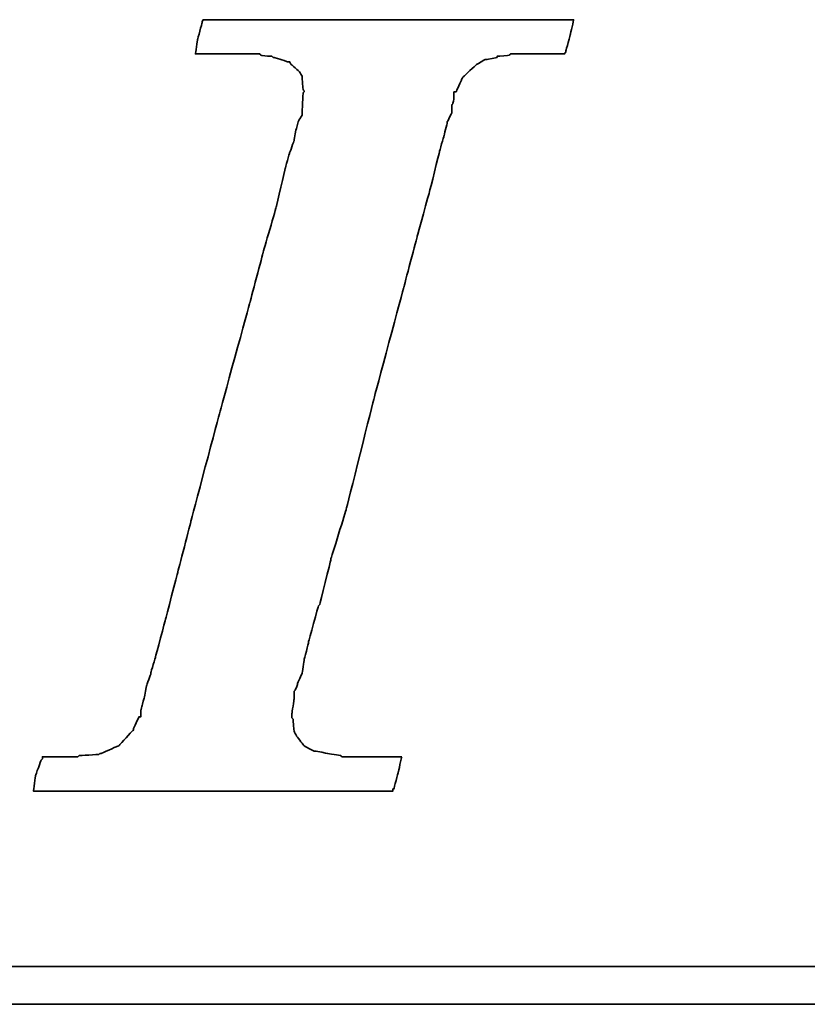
# Model space of a CAD drawing. Header units: millimetres. Extents: x 149 to 539, y -7 to 107.
# Tile 33 of 54: x 434.2 to 436.86, y 28.27 to 31.6. Entities that reach past the tile are written whole.
import ezdxf

# ---------------------------------------------------------------- set-up
doc = ezdxf.new("R2010")
doc.units = ezdxf.units.MM
doc.header["$LTSCALE"] = 0.1
doc.layers.add('DIM', color=4, linetype='CONTINUOUS')
doc.layers.add('layer 1', color=7, linetype='CONTINUOUS')

# ---------------------------------------------------------------- blocks, each defined once
blk = doc.blocks.new('TBI MOTION logo(完整正式版)')
at = {"layer": 'layer 1', "color": 22, "lineweight": 35}
for points, knots in [([(-40.59125, -7.94375), (-40.59125, -7.94375), (-40.97375, -7.94375), (-40.97375, -7.94375), (-40.97375, -7.94375), (-40.97375, -7.94375), (-41.38125, -7.94375), (-41.38125, -7.94375), (-41.38125, -7.94375), (-41.38125, -7.94375), (-41.54875, -7.94375), (-41.54875, -7.94375), (-41.54875, -7.94375), (-41.54875, -7.94375), (-41.59875, -7.94375), (-41.59875, -7.94375), (-41.59875, -7.94375), (-41.59875, -7.94375), (-41.88375, -7.94375), (-41.88375, -7.94375), (-41.88375, -7.94375), (-41.88375, -7.94375), (-41.90875, -7.91875), (-41.90875, -7.91875), (-41.90875, -7.91875), (-41.90875, -7.91875), (-42.19875, -7.87125), (-42.19875, -7.87125), (-42.19875, -7.87125), (-42.19875, -7.87125), (-42.43875, -7.82375), (-42.43875, -7.82375), (-42.43875, -7.82375), (-42.43875, -7.82375), (-42.45875, -7.82375), (-42.45875, -7.82375), (-42.45875, -7.82375), (-42.45875, -7.82375), (-42.48625, -7.82375), (-42.48625, -7.82375), (-42.48625, -7.82375), (-42.48625, -7.82375), (-42.67625, -7.72375), (-42.67625, -7.72375), (-42.67625, -7.72375), (-42.67625, -7.72375), (-42.70125, -7.70375), (-42.70125, -7.70375), (-42.70125, -7.70375), (-42.70125, -7.70375), (-42.72375, -7.67875), (-42.72375, -7.67875), (-42.72375, -7.67875), (-42.72375, -7.67875), (-42.86875, -7.48875), (-42.86875, -7.48875), (-42.86875, -7.48875), (-42.86875, -7.48875), (-42.89375, -7.43875), (-42.89375, -7.43875), (-42.89375, -7.43875), (-42.89375, -7.43875), (-42.91875, -7.38875), (-42.91875, -7.38875), (-42.91875, -7.38875), (-42.91875, -7.38875), (-42.93875, -7.12875), (-42.93875, -7.12875), (-42.93875, -7.12875), (-42.93875, -7.12875), (-42.96375, -7.10375), (-42.96375, -7.10375), (-42.96375, -7.10375), (-42.96375, -7.10375), (-42.96375, -7.05375), (-42.96375, -7.05375), (-42.96375, -7.05375), (-42.96375, -7.05375), (-42.96375, -7.00875), (-42.96375, -7.00875), (-42.96375, -7.00875), (-42.96375, -7.00875), (-42.91875, -6.69625), (-42.91875, -6.69625), (-42.91875, -6.69625), (-42.91875, -6.69625), (-42.91875, -6.62375), (-42.91875, -6.62375), (-42.91875, -6.62375), (-42.91875, -6.62375), (-42.91875, -6.59625), (-42.91875, -6.59625), (-42.91875, -6.59625), (-42.91875, -6.59625), (-42.91875, -6.57375), (-42.91875, -6.57375), (-42.91875, -6.57375), (-42.91875, -6.57375), (-42.91875, -6.52875), (-42.91875, -6.52875), (-42.91875, -6.52875), (-42.91875, -6.52875), (-42.89375, -6.50375), (-42.89375, -6.50375), (-42.89375, -6.50375), (-42.89375, -6.50375), (-42.84375, -6.38375), (-42.84375, -6.38375), (-42.84375, -6.38375), (-42.84375, -6.38375), (-42.84375, -6.35875), (-42.84375, -6.35875), (-42.84375, -6.35875), (-42.84375, -6.35875), (-42.74625, -6.14375), (-42.74625, -6.14375), (-42.74625, -6.14375), (-42.74625, -6.14375), (-42.70125, -5.85375), (-42.70125, -5.85375), (-42.70125, -5.85375), (-42.70125, -5.85375), (-42.60375, -5.47125), (-42.60375, -5.47125), (-42.60375, -5.47125), (-42.60375, -5.47125), (-42.60375, -5.44875), (-42.60375, -5.44875), (-42.60375, -5.44875), (-42.60375, -5.44875), (-42.38875, -4.67875), (-42.38875, -4.67875), (-42.38875, -4.67875), (-42.38875, -4.67875), (-42.36375, -4.65375), (-42.36375, -4.65375), (-42.36375, -4.65375), (-42.36375, -4.65375), (-42.12375, -3.69625), (-42.12375, -3.69625), (-42.12375, -3.69625), (-42.12375, -3.69625), (-42.12375, -3.67374), (-42.12375, -3.67374), (-42.12375, -3.67374), (-42.12375, -3.67374), (-41.78875, -2.59374), (-41.78875, -2.59374), (-41.78875, -2.59374), (-41.78875, -2.59374), (-41.18875, -0.19375), (-41.18875, -0.19375), (-41.18875, -0.19375), (-41.18875, -0.19375), (-40.54375, 2.20624), (-40.54375, 2.20624), (-40.54375, 2.20624), (-40.54375, 2.20624), (-40.25375, 3.30875), (-40.25375, 3.30875), (-40.25375, 3.30875), (-40.25375, 3.30875), (-39.98875, 4.27125), (-39.98875, 4.27125), (-39.98875, 4.27125), (-39.98875, 4.27125), (-39.77375, 5.13125), (-39.77375, 5.13125), (-39.77375, 5.13125), (-39.77375, 5.13125), (-39.67875, 5.47125), (-39.67875, 5.47125), (-39.67875, 5.47125), (-39.67875, 5.47125), (-39.60375, 5.75625), (-39.60375, 5.75625), (-39.60375, 5.75625), (-39.60375, 5.75625), (-39.60375, 5.78125), (-39.60375, 5.78125), (-39.60375, 5.78125), (-39.60375, 5.78125), (-39.50875, 5.97125), (-39.50875, 5.97125), (-39.50875, 5.97125), (-39.50875, 5.97125), (-39.50875, 6.13875), (-39.50875, 6.13875), (-39.50875, 6.13875), (-39.50875, 6.13875), (-39.48625, 6.16625), (-39.48625, 6.16625), (-39.48625, 6.16625), (-39.48625, 6.16625), (-39.46125, 6.28625), (-39.46125, 6.28625), (-39.46125, 6.28625), (-39.46125, 6.28625), (-39.46125, 6.42625), (-39.46125, 6.42625), (-39.46125, 6.42625), (-39.46125, 6.42625), (-39.41375, 6.42625), (-39.41375, 6.42625), (-39.41375, 6.42625), (-39.41375, 6.42625), (-39.29375, 6.69125), (-39.29375, 6.69125), (-39.29375, 6.69125), (-39.29375, 6.69125), (-39.26875, 6.74125), (-39.26875, 6.74125), (-39.26875, 6.74125), (-39.26875, 6.74125), (-39.24375, 6.76625), (-39.24375, 6.76625), (-39.24375, 6.76625), (-39.24375, 6.76625), (-38.98375, 7.00624), (-38.98375, 7.00624), (-38.98375, 7.00624), (-38.98375, 7.00624), (-38.95625, 7.02624), (-38.95625, 7.02624), (-38.95625, 7.02624), (-38.95625, 7.02624), (-38.78875, 7.12624), (-38.78875, 7.12624), (-38.78875, 7.12624), (-38.78875, 7.12624), (-38.76375, 7.12624), (-38.76375, 7.12624), (-38.76375, 7.12624), (-38.76375, 7.12624), (-38.74375, 7.12624), (-38.74375, 7.12624), (-38.74375, 7.12624), (-38.74375, 7.12624), (-38.52875, 7.17125), (-38.52875, 7.17125), (-38.52875, 7.17125), (-38.52875, 7.17125), (-38.52875, 7.19624), (-38.52875, 7.19624), (-38.52875, 7.19624), (-38.52875, 7.19624), (-38.50375, 7.19624), (-38.50375, 7.19624), (-38.50375, 7.19624), (-38.50375, 7.19624), (-38.26125, 7.21875), (-38.26125, 7.21875), (-38.26125, 7.21875), (-38.26125, 7.21875), (-38.23875, 7.24624), (-38.23875, 7.24624), (-38.23875, 7.24624), (-38.23875, 7.24624), (-38.21625, 7.24624), (-38.21625, 7.24624), (-38.21625, 7.24624), (-38.21625, 7.24624), (-38.18875, 7.24624), (-38.18875, 7.24624), (-38.18875, 7.24624), (-38.18875, 7.24624), (-37.90375, 7.24624), (-37.90375, 7.24624), (-37.90375, 7.24624), (-37.90375, 7.24624), (-37.85375, 7.24624), (-37.85375, 7.24624), (-37.85375, 7.24624), (-37.85375, 7.24624), (-37.75875, 7.24624), (-37.75875, 7.24624), (-37.75875, 7.24624), (-37.75875, 7.24624), (-37.42375, 7.24624), (-37.42375, 7.24624), (-37.42375, 7.24624), (-37.42375, 7.24624), (-37.08875, 7.24624), (-37.08875, 7.24624), (-37.08875, 7.24624), (-37.08875, 7.24624), (-37.06375, 7.24624), (-37.06375, 7.24624), (-37.06375, 7.24624), (-37.06375, 7.24624), (-37.06375, 7.26624), (-37.06375, 7.26624), (-37.06375, 7.26624), (-37.06375, 7.26624), (-37.03875, 7.29125), (-37.03875, 7.29125), (-37.03875, 7.29125), (-37.03875, 7.29125), (-37.03875, 7.31625), (-37.03875, 7.31625), (-37.03875, 7.31625), (-37.03875, 7.31625), (-36.94125, 7.67625), (-36.94125, 7.67625), (-36.94125, 7.67625), (-36.94125, 7.67625), (-36.86875, 7.98625), (-36.86875, 7.98625), (-36.86875, 7.98625), (-36.86875, 7.98625), (-36.98875, 7.98625), (-36.98875, 7.98625), (-36.98875, 7.98625), (-36.98875, 7.98625), (-37.42375, 7.98625), (-37.42375, 7.98625), (-37.42375, 7.98625), (-37.42375, 7.98625), (-37.94875, 7.98625), (-37.94875, 7.98625), (-37.94875, 7.98625), (-37.94875, 7.98625), (-38.57375, 7.98625), (-38.57375, 7.98625), (-38.57375, 7.98625), (-38.57375, 7.98625), (-39.29375, 7.98625), (-39.29375, 7.98625), (-39.29375, 7.98625), (-39.29375, 7.98625), (-40.82875, 7.98625), (-40.82875, 7.98625), (-40.82875, 7.98625), (-40.82875, 7.98625), (-42.36375, 7.98625), (-42.36375, 7.98625), (-42.36375, 7.98625), (-42.36375, 7.98625), (-43.08375, 7.98625), (-43.08375, 7.98625), (-43.08375, 7.98625), (-43.08375, 7.98625), (-43.70875, 7.98625), (-43.70875, 7.98625), (-43.70875, 7.98625), (-43.70875, 7.98625), (-44.23375, 7.98625), (-44.23375, 7.98625), (-44.23375, 7.98625), (-44.23375, 7.98625), (-44.66875, 7.98625), (-44.66875, 7.98625), (-44.66875, 7.98625), (-44.66875, 7.98625), (-44.88375, 7.98625), (-44.88375, 7.98625), (-44.88375, 7.98625), (-44.88375, 7.98625), (-44.90875, 7.94125), (-44.90875, 7.94125), (-44.90875, 7.94125), (-44.90875, 7.94125), (-44.90875, 7.91625), (-44.90875, 7.91625), (-44.90875, 7.91625), (-44.90875, 7.91625), (-45.00375, 7.55625), (-45.00375, 7.55625), (-45.00375, 7.55625), (-45.00375, 7.55625), (-45.05375, 7.24624), (-45.05375, 7.24624), (-45.05375, 7.24624), (-45.05375, 7.24624), (-44.61875, 7.24624), (-44.61875, 7.24624), (-44.61875, 7.24624), (-44.61875, 7.24624), (-44.11375, 7.24624), (-44.11375, 7.24624), (-44.11375, 7.24624), (-44.11375, 7.24624), (-43.99375, 7.24624), (-43.99375, 7.24624), (-43.99375, 7.24624), (-43.99375, 7.24624), (-43.94625, 7.24624), (-43.94625, 7.24624), (-43.94625, 7.24624), (-43.94625, 7.24624), (-43.92374, 7.24624), (-43.92374, 7.24624), (-43.92374, 7.24624), (-43.92374, 7.24624), (-43.65875, 7.24624), (-43.65875, 7.24624), (-43.65875, 7.24624), (-43.65875, 7.24624), (-43.63875, 7.21875), (-43.63875, 7.21875), (-43.63875, 7.21875), (-43.63875, 7.21875), (-43.46875, 7.19624), (-43.46875, 7.19624), (-43.46875, 7.19624), (-43.46875, 7.19624), (-43.39875, 7.19624), (-43.39875, 7.19624), (-43.39875, 7.19624), (-43.39875, 7.19624), (-43.37125, 7.17125), (-43.37125, 7.17125), (-43.37125, 7.17125), (-43.37125, 7.17125), (-43.34875, 7.17125), (-43.34875, 7.17125), (-43.34875, 7.17125), (-43.34875, 7.17125), (-43.20375, 7.12624), (-43.20375, 7.12624), (-43.20375, 7.12624), (-43.20375, 7.12624), (-43.05875, 7.07624), (-43.05875, 7.07624), (-43.05875, 7.07624), (-43.05875, 7.07624), (-43.01375, 7.07624), (-43.01375, 7.07624), (-43.01375, 7.07624), (-43.01375, 7.07624), (-42.98875, 7.02624), (-42.98875, 7.02624), (-42.98875, 7.02624), (-42.98875, 7.02624), (-42.79875, 6.86125), (-42.79875, 6.86125), (-42.79875, 6.86125), (-42.79875, 6.86125), (-42.77375, 6.81125), (-42.77375, 6.81125), (-42.77375, 6.81125), (-42.77375, 6.81125), (-42.74625, 6.76625), (-42.74625, 6.76625), (-42.74625, 6.76625), (-42.74625, 6.76625), (-42.72375, 6.47625), (-42.72375, 6.47625), (-42.72375, 6.47625), (-42.72375, 6.47625), (-42.70125, 6.45124), (-42.70125, 6.45124), (-42.70125, 6.45124), (-42.70125, 6.45124), (-42.70125, 6.42625), (-42.70125, 6.42625), (-42.70125, 6.42625), (-42.70125, 6.42625), (-42.72375, 6.40625), (-42.72375, 6.40625), (-42.72375, 6.40625), (-42.72375, 6.40625), (-42.74625, 5.97125), (-42.74625, 5.97125), (-42.74625, 5.97125), (-42.74625, 5.97125), (-42.74625, 5.94625), (-42.74625, 5.94625), (-42.74625, 5.94625), (-42.74625, 5.94625), (-42.74625, 5.92625), (-42.74625, 5.92625), (-42.74625, 5.92625), (-42.74625, 5.92625), (-42.77375, 5.87625), (-42.77375, 5.87625), (-42.77375, 5.87625), (-42.77375, 5.87625), (-42.81875, 5.80625), (-42.81875, 5.80625), (-42.81875, 5.80625), (-42.81875, 5.80625), (-42.86875, 5.63625), (-42.86875, 5.63625), (-42.86875, 5.63625), (-42.86875, 5.63625), (-42.91875, 5.39625), (-42.91875, 5.39625), (-42.91875, 5.39625), (-42.91875, 5.39625), (-42.91875, 5.37124), (-42.91875, 5.37124), (-42.91875, 5.37124), (-42.91875, 5.37124), (-43.01375, 5.10874), (-43.01375, 5.10874), (-43.01375, 5.10874), (-43.01375, 5.10874), (-43.10875, 4.77124), (-43.10875, 4.77124), (-43.10875, 4.77124), (-43.10875, 4.77124), (-43.29875, 3.95625), (-43.29875, 3.95625), (-43.29875, 3.95625), (-43.29875, 3.95625), (-43.58875, 2.95125), (-43.58875, 2.95125), (-43.58875, 2.95125), (-43.58875, 2.95125), (-43.87375, 1.87125), (-43.87375, 1.87125), (-43.87375, 1.87125), (-43.87375, 1.87125), (-44.52625, -0.50374), (-44.52625, -0.50374), (-44.52625, -0.50374), (-44.52625, -0.50374), (-45.14875, -2.85375), (-45.14875, -2.85375), (-45.14875, -2.85375), (-45.14875, -2.85375), (-45.43375, -3.95875), (-45.43375, -3.95875), (-45.43375, -3.95875), (-45.43375, -3.95875), (-45.69875, -4.96875), (-45.69875, -4.96875), (-45.69875, -4.96875), (-45.69875, -4.96875), (-45.91375, -5.78375), (-45.91375, -5.78375), (-45.91375, -5.78375), (-45.91375, -5.78375), (-46.01375, -6.11875), (-46.01375, -6.11875), (-46.01375, -6.11875), (-46.01375, -6.11875), (-46.01375, -6.14375), (-46.01375, -6.14375), (-46.01375, -6.14375), (-46.01375, -6.14375), (-46.10875, -6.40875), (-46.10875, -6.40875), (-46.10875, -6.40875), (-46.10875, -6.40875), (-46.15375, -6.64875), (-46.15375, -6.64875), (-46.15375, -6.64875), (-46.15375, -6.64875), (-46.20375, -6.83875), (-46.20375, -6.83875), (-46.20375, -6.83875), (-46.20375, -6.83875), (-46.22875, -6.93375), (-46.22875, -6.93375), (-46.22875, -6.93375), (-46.22875, -6.93375), (-46.22875, -7.07875), (-46.22875, -7.07875), (-46.22875, -7.07875), (-46.22875, -7.07875), (-46.27375, -7.07875), (-46.27375, -7.07875), (-46.27375, -7.07875), (-46.27375, -7.07875), (-46.39375, -7.34375), (-46.39375, -7.34375), (-46.39375, -7.34375), (-46.39375, -7.34375), (-46.39375, -7.36875), (-46.39375, -7.36875), (-46.39375, -7.36875), (-46.39375, -7.36875), (-46.42125, -7.38875), (-46.42125, -7.38875), (-46.42125, -7.38875), (-46.42125, -7.38875), (-46.68375, -7.67875), (-46.68375, -7.67875), (-46.68375, -7.67875), (-46.68375, -7.67875), (-46.70875, -7.70375), (-46.70875, -7.70375), (-46.70875, -7.70375), (-46.70875, -7.70375), (-46.75375, -7.72375), (-46.75375, -7.72375), (-46.75375, -7.72375), (-46.75375, -7.72375), (-47.08875, -7.87125), (-47.08875, -7.87125), (-47.08875, -7.87125), (-47.08875, -7.87125), (-47.11625, -7.87125), (-47.11625, -7.87125), (-47.11625, -7.87125), (-47.11625, -7.87125), (-47.13875, -7.89375), (-47.13875, -7.89375), (-47.13875, -7.89375), (-47.13875, -7.89375), (-47.56875, -7.91875), (-47.56875, -7.91875), (-47.56875, -7.91875), (-47.56875, -7.91875), (-47.59625, -7.94375), (-47.59625, -7.94375), (-47.59625, -7.94375), (-47.59625, -7.94375), (-47.64375, -7.94375), (-47.64375, -7.94375), (-47.64375, -7.94375), (-47.64375, -7.94375), (-47.73625, -7.94375), (-47.73625, -7.94375), (-47.73625, -7.94375), (-47.73625, -7.94375), (-48.07375, -7.94375), (-48.07375, -7.94375), (-48.07375, -7.94375), (-48.07375, -7.94375), (-48.36125, -7.94375), (-48.36125, -7.94375), (-48.36125, -7.94375), (-48.36125, -7.94375), (-48.36125, -7.96625), (-48.36125, -7.96625), (-48.36125, -7.96625), (-48.36125, -7.96625), (-48.36125, -7.99125), (-48.36125, -7.99125), (-48.36125, -7.99125), (-48.36125, -7.99125), (-48.38875, -8.01375), (-48.38875, -8.01375), (-48.38875, -8.01375), (-48.38875, -8.01375), (-48.50875, -8.34875), (-48.50875, -8.34875), (-48.50875, -8.34875), (-48.50875, -8.34875), (-48.55375, -8.68625), (-48.55375, -8.68625), (-48.55375, -8.68625), (-48.55375, -8.68625), (-48.45875, -8.68625), (-48.45875, -8.68625), (-48.45875, -8.68625), (-48.45875, -8.68625), (-48.07375, -8.68625), (-48.07375, -8.68625), (-48.07375, -8.68625), (-48.07375, -8.68625), (-47.52375, -8.68625), (-47.52375, -8.68625), (-47.52375, -8.68625), (-47.52375, -8.68625), (-46.92375, -8.68625), (-46.92375, -8.68625), (-46.92375, -8.68625), (-46.92375, -8.68625), (-46.25375, -8.68625), (-46.25375, -8.68625), (-46.25375, -8.68625), (-46.25375, -8.68625), (-46.20375, -8.68625), (-46.20375, -8.68625), (-46.20375, -8.68625), (-46.20375, -8.68625), (-44.71375, -8.68625), (-44.71375, -8.68625), (-44.71375, -8.68625), (-44.71375, -8.68625), (-43.22875, -8.68625), (-43.22875, -8.68625), (-43.22875, -8.68625), (-43.22875, -8.68625), (-42.55875, -8.68625), (-42.55875, -8.68625), (-42.55875, -8.68625), (-42.55875, -8.68625), (-42.50875, -8.68625), (-42.50875, -8.68625), (-42.50875, -8.68625), (-42.50875, -8.68625), (-41.93375, -8.68625), (-41.93375, -8.68625), (-41.93375, -8.68625), (-41.93375, -8.68625), (-41.38125, -8.68625), (-41.38125, -8.68625), (-41.38125, -8.68625), (-41.38125, -8.68625), (-40.97375, -8.68625), (-40.97375, -8.68625), (-40.97375, -8.68625), (-40.97375, -8.68625), (-40.78125, -8.68625), (-40.78125, -8.68625), (-40.78125, -8.68625), (-40.78125, -8.68625), (-40.78125, -8.63875), (-40.78125, -8.63875), (-40.78125, -8.63875), (-40.78125, -8.63875), (-40.75875, -8.63875), (-40.75875, -8.63875), (-40.75875, -8.63875), (-40.75875, -8.63875), (-40.66375, -8.27875), (-40.66375, -8.27875), (-40.66375, -8.27875), (-40.66375, -8.27875), (-40.59125, -7.94375), (-40.59125, -7.94375)], [0, 0, 0, 0, 0.00558659, 0.00558659, 0.00558659, 0.0055866, 0.01117318, 0.01117318, 0.01117318, 0.01117319, 0.01675978, 0.01675978, 0.01675978, 0.01675979, 0.02234637, 0.02234637, 0.02234637, 0.02234638, 0.02793296, 0.02793296, 0.02793296, 0.02793297, 0.03351955, 0.03351955, 0.03351955, 0.03351956, 0.03910615, 0.03910615, 0.03910615, 0.03910616, 0.04469274, 0.04469274, 0.04469274, 0.04469275, 0.05027933, 0.05027933, 0.05027933, 0.05027934, 0.05586592, 0.05586592, 0.05586592, 0.05586593, 0.06145251, 0.06145251, 0.06145251, 0.06145252, 0.06703911, 0.06703911, 0.06703911, 0.06703912, 0.0726257, 0.0726257, 0.0726257, 0.07262571, 0.07821229, 0.07821229, 0.07821229, 0.0782123, 0.08379888, 0.08379888, 0.08379888, 0.08379889, 0.08938547, 0.08938547, 0.08938547, 0.08938548, 0.09497207, 0.09497207, 0.09497207, 0.09497208, 0.10055866, 0.10055866, 0.10055866, 0.10055867, 0.10614525, 0.10614525, 0.10614525, 0.10614526, 0.11173184, 0.11173184, 0.11173184, 0.11173185, 0.11731844, 0.11731844, 0.11731844, 0.11731845, 0.12290503, 0.12290503, 0.12290503, 0.12290504, 0.12849162, 0.12849162, 0.12849162, 0.12849163, 0.13407821, 0.13407821, 0.13407821, 0.13407822, 0.1396648, 0.1396648, 0.1396648, 0.13966481, 0.1452514, 0.1452514, 0.1452514, 0.14525141, 0.15083799, 0.15083799, 0.15083799, 0.150838, 0.15642458, 0.15642458, 0.15642458, 0.15642459, 0.16201117, 0.16201117, 0.16201117, 0.16201118, 0.16759777, 0.16759777, 0.16759777, 0.16759778, 0.17318436, 0.17318436, 0.17318436, 0.17318437, 0.17877095, 0.17877095, 0.17877095, 0.17877096, 0.18435754, 0.18435754, 0.18435754, 0.18435755, 0.18994413, 0.18994413, 0.18994413, 0.18994414, 0.19553073, 0.19553073, 0.19553073, 0.19553074, 0.20111732, 0.20111732, 0.20111732, 0.20111733, 0.20670391, 0.20670391, 0.20670391, 0.20670392, 0.2122905, 0.2122905, 0.2122905, 0.21229051, 0.21787709, 0.21787709, 0.21787709, 0.2178771, 0.22346369, 0.22346369, 0.22346369, 0.2234637, 0.22905028, 0.22905028, 0.22905028, 0.22905029, 0.23463687, 0.23463687, 0.23463687, 0.23463688, 0.24022346, 0.24022346, 0.24022346, 0.24022347, 0.24581006, 0.24581006, 0.24581006, 0.24581007, 0.25139665, 0.25139665, 0.25139665, 0.25139666, 0.25698324, 0.25698324, 0.25698324, 0.25698325, 0.26256983, 0.26256983, 0.26256983, 0.26256984, 0.26815642, 0.26815642, 0.26815642, 0.26815643, 0.27374302, 0.27374302, 0.27374302, 0.27374303, 0.27932961, 0.27932961, 0.27932961, 0.27932962, 0.2849162, 0.2849162, 0.2849162, 0.28491621, 0.29050279, 0.29050279, 0.29050279, 0.2905028, 0.29608939, 0.29608939, 0.29608939, 0.2960894, 0.30167598, 0.30167598, 0.30167598, 0.30167599, 0.30726257, 0.30726257, 0.30726257, 0.30726258, 0.31284916, 0.31284916, 0.31284916, 0.31284917, 0.31843575, 0.31843575, 0.31843575, 0.31843576, 0.32402235, 0.32402235, 0.32402235, 0.32402236, 0.32960894, 0.32960894, 0.32960894, 0.32960895, 0.33519553, 0.33519553, 0.33519553, 0.33519554, 0.34078212, 0.34078212, 0.34078212, 0.34078213, 0.34636872, 0.34636872, 0.34636872, 0.34636873, 0.35195531, 0.35195531, 0.35195531, 0.35195532, 0.3575419, 0.3575419, 0.3575419, 0.35754191, 0.36312849, 0.36312849, 0.36312849, 0.3631285, 0.36871508, 0.36871508, 0.36871508, 0.36871509, 0.37430168, 0.37430168, 0.37430168, 0.37430169, 0.37988827, 0.37988827, 0.37988827, 0.37988828, 0.38547486, 0.38547486, 0.38547486, 0.38547487, 0.39106145, 0.39106145, 0.39106145, 0.39106146, 0.39664804, 0.39664804, 0.39664804, 0.39664805, 0.40223464, 0.40223464, 0.40223464, 0.40223465, 0.40782123, 0.40782123, 0.40782123, 0.40782124, 0.41340782, 0.41340782, 0.41340782, 0.41340783, 0.41899441, 0.41899441, 0.41899441, 0.41899442, 0.42458101, 0.42458101, 0.42458101, 0.42458102, 0.4301676, 0.4301676, 0.4301676, 0.43016761, 0.43575419, 0.43575419, 0.43575419, 0.4357542, 0.44134078, 0.44134078, 0.44134078, 0.44134079, 0.44692737, 0.44692737, 0.44692737, 0.44692738, 0.45251397, 0.45251397, 0.45251397, 0.45251398, 0.45810056, 0.45810056, 0.45810056, 0.45810057, 0.46368715, 0.46368715, 0.46368715, 0.46368716, 0.46927374, 0.46927374, 0.46927374, 0.46927375, 0.47486034, 0.47486034, 0.47486034, 0.47486035, 0.48044693, 0.48044693, 0.48044693, 0.48044694, 0.48603352, 0.48603352, 0.48603352, 0.48603353, 0.49162011, 0.49162011, 0.49162011, 0.49162012, 0.4972067, 0.4972067, 0.4972067, 0.49720671, 0.5027933, 0.5027933, 0.5027933, 0.50279331, 0.50837989, 0.50837989, 0.50837989, 0.5083799, 0.51396648, 0.51396648, 0.51396648, 0.51396649, 0.51955307, 0.51955307, 0.51955307, 0.51955308, 0.52513966, 0.52513966, 0.52513966, 0.52513967, 0.53072626, 0.53072626, 0.53072626, 0.53072627, 0.53631285, 0.53631285, 0.53631285, 0.53631286, 0.54189944, 0.54189944, 0.54189944, 0.54189945, 0.54748603, 0.54748603, 0.54748603, 0.54748604, 0.55307263, 0.55307263, 0.55307263, 0.55307264, 0.55865922, 0.55865922, 0.55865922, 0.55865923, 0.56424581, 0.56424581, 0.56424581, 0.56424582, 0.5698324, 0.5698324, 0.5698324, 0.56983241, 0.57541899, 0.57541899, 0.57541899, 0.575419, 0.58100559, 0.58100559, 0.58100559, 0.5810056, 0.58659218, 0.58659218, 0.58659218, 0.58659219, 0.59217877, 0.59217877, 0.59217877, 0.59217878, 0.59776536, 0.59776536, 0.59776536, 0.59776537, 0.60335196, 0.60335196, 0.60335196, 0.60335197, 0.60893855, 0.60893855, 0.60893855, 0.60893856, 0.61452514, 0.61452514, 0.61452514, 0.61452515, 0.62011173, 0.62011173, 0.62011173, 0.62011174, 0.62569832, 0.62569832, 0.62569832, 0.62569833, 0.63128492, 0.63128492, 0.63128492, 0.63128493, 0.63687151, 0.63687151, 0.63687151, 0.63687152, 0.6424581, 0.6424581, 0.6424581, 0.64245811, 0.64804469, 0.64804469, 0.64804469, 0.6480447, 0.65363128, 0.65363128, 0.65363128, 0.65363129, 0.65921788, 0.65921788, 0.65921788, 0.65921789, 0.66480447, 0.66480447, 0.66480447, 0.66480448, 0.67039106, 0.67039106, 0.67039106, 0.67039107, 0.67597765, 0.67597765, 0.67597765, 0.67597766, 0.68156425, 0.68156425, 0.68156425, 0.68156426, 0.68715084, 0.68715084, 0.68715084, 0.68715085, 0.69273743, 0.69273743, 0.69273743, 0.69273744, 0.69832402, 0.69832402, 0.69832402, 0.69832403, 0.70391061, 0.70391061, 0.70391061, 0.70391062, 0.70949721, 0.70949721, 0.70949721, 0.70949722, 0.7150838, 0.7150838, 0.7150838, 0.71508381, 0.72067039, 0.72067039, 0.72067039, 0.7206704, 0.72625698, 0.72625698, 0.72625698, 0.72625699, 0.73184358, 0.73184358, 0.73184358, 0.73184359, 0.73743017, 0.73743017, 0.73743017, 0.73743018, 0.74301676, 0.74301676, 0.74301676, 0.74301677, 0.74860335, 0.74860335, 0.74860335, 0.74860336, 0.75418994, 0.75418994, 0.75418994, 0.75418995, 0.75977654, 0.75977654, 0.75977654, 0.75977655, 0.76536313, 0.76536313, 0.76536313, 0.76536314, 0.77094972, 0.77094972, 0.77094972, 0.77094973, 0.77653631, 0.77653631, 0.77653631, 0.77653632, 0.78212291, 0.78212291, 0.78212291, 0.78212292, 0.7877095, 0.7877095, 0.7877095, 0.78770951, 0.79329609, 0.79329609, 0.79329609, 0.7932961, 0.79888268, 0.79888268, 0.79888268, 0.79888269, 0.80446927, 0.80446927, 0.80446927, 0.80446928, 0.81005587, 0.81005587, 0.81005587, 0.81005588, 0.81564246, 0.81564246, 0.81564246, 0.81564247, 0.82122905, 0.82122905, 0.82122905, 0.82122906, 0.82681564, 0.82681564, 0.82681564, 0.82681565, 0.83240223, 0.83240223, 0.83240223, 0.83240224, 0.83798883, 0.83798883, 0.83798883, 0.83798884, 0.84357542, 0.84357542, 0.84357542, 0.84357543, 0.84916201, 0.84916201, 0.84916201, 0.84916202, 0.8547486, 0.8547486, 0.8547486, 0.85474861, 0.8603352, 0.8603352, 0.8603352, 0.86033521, 0.86592179, 0.86592179, 0.86592179, 0.8659218, 0.87150838, 0.87150838, 0.87150838, 0.87150839, 0.87709497, 0.87709497, 0.87709497, 0.87709498, 0.88268156, 0.88268156, 0.88268156, 0.88268157, 0.88826816, 0.88826816, 0.88826816, 0.88826817, 0.89385475, 0.89385475, 0.89385475, 0.89385476, 0.89944134, 0.89944134, 0.89944134, 0.89944135, 0.90502793, 0.90502793, 0.90502793, 0.90502794, 0.91061453, 0.91061453, 0.91061453, 0.91061454, 0.91620112, 0.91620112, 0.91620112, 0.91620113, 0.92178771, 0.92178771, 0.92178771, 0.92178772, 0.9273743, 0.9273743, 0.9273743, 0.92737431, 0.93296089, 0.93296089, 0.93296089, 0.9329609, 0.93854749, 0.93854749, 0.93854749, 0.9385475, 0.94413408, 0.94413408, 0.94413408, 0.94413409, 0.94972067, 0.94972067, 0.94972067, 0.94972068, 0.95530726, 0.95530726, 0.95530726, 0.95530727, 0.96089385, 0.96089385, 0.96089385, 0.96089386, 0.96648045, 0.96648045, 0.96648045, 0.96648046, 0.97206704, 0.97206704, 0.97206704, 0.97206705, 0.97765363, 0.97765363, 0.97765363, 0.97765364, 0.98324022, 0.98324022, 0.98324022, 0.98324023, 0.98882682, 0.98882682, 0.98882682, 0.98882683, 0.99441341, 0.99441341, 0.99441341, 0.99441342, 1, 1, 1, 1]), ([(75.90875, -9.47875), (75.90875, -9.47875), (75.90875, -12.28625), (75.90875, -12.28625), (75.90875, -12.28625), (75.90875, -12.28625), (75.90875, -12.47875), (75.90875, -12.47875), (75.90875, -12.47875), (75.90875, -12.47875), (75.71625, -12.47875), (75.71625, -12.47875), (75.71625, -12.47875), (75.71625, -12.47875), (-88.32875, -12.47875), (-88.32875, -12.47875), (-88.32875, -12.47875), (-88.32875, -12.47875), (-88.32875, -13.29375), (-88.32875, -13.29375), (-88.32875, -13.29375), (-88.32875, -13.29375), (82.89125, -13.29375), (82.89125, -13.29375), (82.89125, -13.29375), (82.89125, -13.29375), (75.90875, -9.47875), (75.90875, -9.47875)], [0, 0, 0, 0, 0.14285714, 0.14285714, 0.14285714, 0.14285715, 0.28571429, 0.28571429, 0.28571429, 0.2857143, 0.42857143, 0.42857143, 0.42857143, 0.42857144, 0.57142857, 0.57142857, 0.57142857, 0.57142858, 0.71428571, 0.71428571, 0.71428571, 0.71428572, 0.85714286, 0.85714286, 0.85714286, 0.85714287, 1, 1, 1, 1])]:
    blk.add_open_spline(points, degree=3, knots=knots, dxfattribs=at)

msp = doc.modelspace()

# ---------------------------------------------------------------- block references
at = {"layer": 'DIM', "color": 7, "xscale": 0.1563722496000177, "yscale": 0.1563722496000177, "zscale": 0.1563722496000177}
msp.add_blockref('TBI MOTION logo(完整正式版)', (441.8387, 30.3475), dxfattribs=at)

doc.saveas('drawing.dxf')
